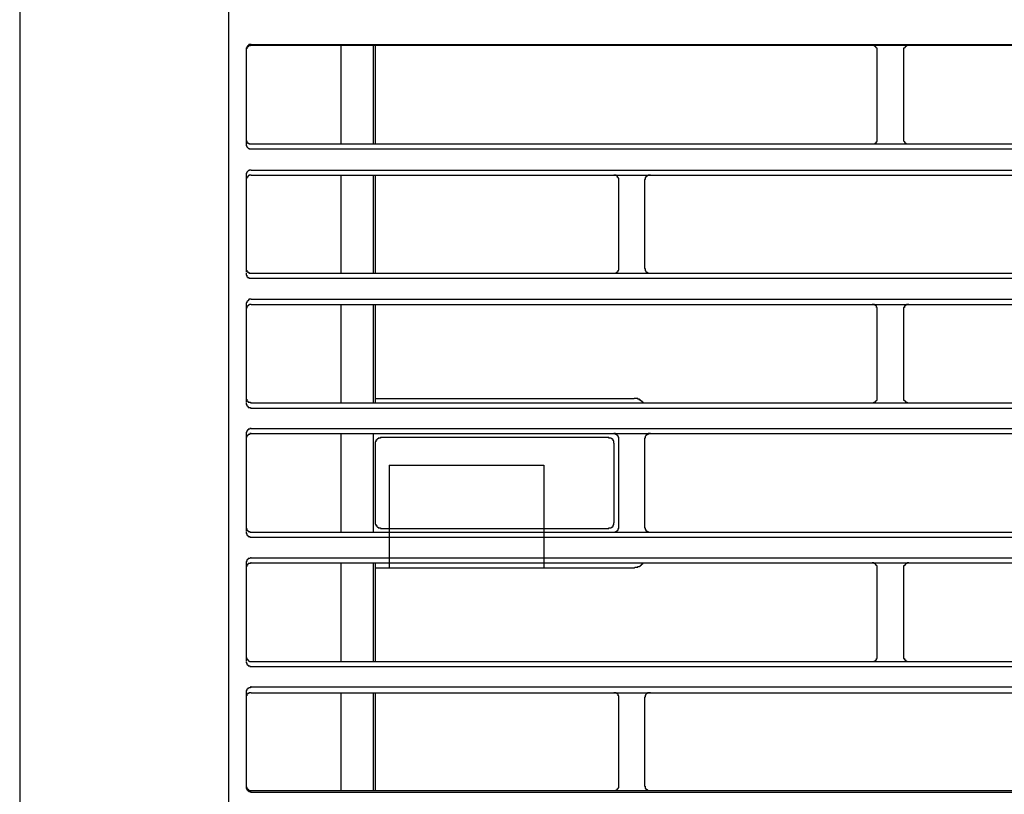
# Model space of a CAD drawing. Header units: millimetres. Extents: x 39871 to 53385, y 51832 to 57813.
# Tile 17 of 88: x 48431 to 48469, y 52551 to 52581. Entities that reach past the tile are written whole.
import ezdxf
from ezdxf import colors
from ezdxf.entities.mleader import LeaderData, LeaderLine
from ezdxf.math import Vec2, Vec3

# ---------------------------------------------------------------- set-up
doc = ezdxf.new("R2010")
doc.units = ezdxf.units.MM
doc.layers.add('AQUAREA', color=7, linetype='Continuous')
doc.layers.add('IS_KAN_OPIS', color=7, linetype='Continuous', lineweight=30)
doc.styles.add('ARIAL', font='ARIALN.TTF')

# ---------------------------------------------------------------- blocks, each defined once
blk = doc.blocks.new('SPLIT')
at = {"layer": 'AQUAREA'}
for points in [[(24287.865, -305.761), (24287.865, -306.542), (24286.395, -308.421), (24286.395, -1597.636)], [(24306.415, -989.122), (24306.415, -1542.752)], [(24308.585, -1077.322), (24308.585, -1077.322), (24308.515, -1077.322), (24308.445, -1077.322), (24308.375, -1077.322), (24308.375, -1077.392), (24308.305, -1077.392), (24308.305, -1077.462), (24308.235, -1077.462), (24308.235, -1077.532), (24308.165, -1077.532), (24308.165, -1077.602), (24308.095, -1077.672), (24308.095, -1077.742), (24308.095, -1077.812)], [(24308.585, -1077.392), (24308.585, -1077.392), (24308.515, -1077.392), (24308.515, -1077.462), (24308.445, -1077.462), (24308.375, -1077.462), (24308.305, -1077.462), (24308.305, -1077.532), (24308.235, -1077.532), (24308.235, -1077.602), (24308.165, -1077.602), (24308.165, -1077.672), (24308.165, -1077.742), (24308.095, -1077.742), (24308.095, -1077.812), (24308.095, -1077.882)], [(24308.585, -1077.322), (24877.685, -1077.322)], [(24308.585, -1077.392), (24368.155, -1077.392)], [(24317.195, -1077.462), (24317.195, -1086.842)], [(24320.275, -1077.462), (24320.275, -1086.842)], [(24320.485, -1077.462), (24320.485, -1086.842)], [(24368.155, -1077.392), (24417.785, -1077.392)], [(24368.645, -1077.882), (24368.645, -1077.882), (24368.645, -1077.812), (24368.645, -1077.742), (24368.645, -1077.672), (24368.575, -1077.672), (24368.575, -1077.602), (24368.505, -1077.602), (24368.505, -1077.532), (24368.435, -1077.532), (24368.435, -1077.462), (24368.365, -1077.462), (24368.295, -1077.462), (24368.295, -1077.392), (24368.225, -1077.392), (24368.155, -1077.392)], [(24371.655, -1077.392), (24371.655, -1077.392), (24371.585, -1077.392), (24371.515, -1077.392), (24371.515, -1077.462), (24371.445, -1077.462), (24371.375, -1077.462), (24371.375, -1077.532), (24371.305, -1077.532), (24371.305, -1077.602), (24371.235, -1077.602), (24371.235, -1077.672), (24371.165, -1077.672), (24371.165, -1077.742), (24371.165, -1077.812), (24371.165, -1077.882)], [(24308.095, -1077.812), (24308.095, -1086.842)], [(24368.645, -1086.352), (24368.645, -1077.882)], [(24371.165, -1077.882), (24371.165, -1086.352)], [(24308.095, -1086.352), (24308.095, -1086.352), (24308.095, -1086.422), (24308.095, -1086.492), (24308.095, -1086.562), (24308.165, -1086.562), (24308.165, -1086.632), (24308.165, -1086.702), (24308.235, -1086.702), (24308.235, -1086.772), (24308.305, -1086.772), (24308.375, -1086.772), (24308.375, -1086.842), (24308.445, -1086.842), (24308.515, -1086.842), (24308.585, -1086.842)], [(24308.095, -1086.842), (24308.095, -1086.842), (24308.095, -1086.912), (24308.095, -1086.982), (24308.095, -1087.052), (24308.165, -1087.052), (24308.165, -1087.122), (24308.235, -1087.192), (24308.305, -1087.262), (24308.375, -1087.262), (24308.375, -1087.332), (24308.445, -1087.332), (24308.515, -1087.332), (24308.585, -1087.332)], [(24308.585, -1086.842), (24877.685, -1086.842)], [(24368.155, -1086.842), (24368.155, -1086.842), (24368.225, -1086.842), (24368.295, -1086.842), (24368.365, -1086.842), (24368.435, -1086.772), (24368.505, -1086.772), (24368.505, -1086.702), (24368.575, -1086.702), (24368.575, -1086.632), (24368.645, -1086.632), (24368.645, -1086.562), (24368.645, -1086.492), (24368.645, -1086.422), (24368.645, -1086.352)], [(24371.165, -1086.352), (24371.165, -1086.352), (24371.165, -1086.422), (24371.165, -1086.492), (24371.165, -1086.562), (24371.235, -1086.632), (24371.235, -1086.702), (24371.305, -1086.702), (24371.305, -1086.772), (24371.375, -1086.772), (24371.445, -1086.842), (24371.515, -1086.842), (24371.585, -1086.842), (24371.655, -1086.842)], [(24308.585, -1087.332), (24877.685, -1087.332)], [(24308.585, -1089.362), (24308.585, -1089.362), (24308.515, -1089.362), (24308.445, -1089.362), (24308.375, -1089.362), (24308.375, -1089.432), (24308.305, -1089.432), (24308.235, -1089.502), (24308.165, -1089.572), (24308.165, -1089.642), (24308.095, -1089.642), (24308.095, -1089.712), (24308.095, -1089.782), (24308.095, -1089.852)], [(24308.095, -1089.852), (24308.095, -1099.162)], [(24308.585, -1089.852), (24308.585, -1089.852), (24308.515, -1089.852), (24308.445, -1089.852), (24308.375, -1089.852), (24308.375, -1089.922), (24308.305, -1089.922), (24308.305, -1089.992), (24308.235, -1089.992), (24308.235, -1090.062), (24308.165, -1090.062), (24308.165, -1090.132), (24308.095, -1090.202), (24308.095, -1090.272), (24308.095, -1090.342)], [(24308.585, -1089.362), (24877.685, -1089.362)], [(24308.585, -1089.852), (24877.685, -1089.852)], [(24317.195, -1089.852), (24317.195, -1099.232)], [(24320.275, -1089.852), (24320.275, -1099.232)], [(24320.485, -1089.852), (24320.485, -1099.232)], [(24343.865, -1090.342), (24343.865, -1090.342), (24343.865, -1090.272), (24343.865, -1090.202), (24343.865, -1090.132), (24343.795, -1090.132), (24343.795, -1090.062), (24343.725, -1090.062), (24343.725, -1089.992), (24343.655, -1089.922), (24343.585, -1089.922), (24343.585, -1089.852), (24343.515, -1089.852), (24343.445, -1089.852), (24343.375, -1089.852)], [(24346.875, -1089.852), (24346.805, -1089.852), (24346.735, -1089.852), (24346.665, -1089.852), (24346.595, -1089.922), (24346.525, -1089.922), (24346.525, -1089.992), (24346.455, -1089.992), (24346.455, -1090.062), (24346.385, -1090.062), (24346.385, -1090.132), (24346.385, -1090.202), (24346.385, -1090.272), (24346.315, -1090.272), (24346.315, -1090.342)], [(24343.865, -1098.742), (24343.865, -1090.342)], [(24346.315, -1090.342), (24346.315, -1098.742)], [(24308.095, -1098.742), (24308.095, -1098.812), (24308.095, -1098.882), (24308.095, -1098.952), (24308.165, -1098.952), (24308.165, -1099.022), (24308.165, -1099.092), (24308.235, -1099.092), (24308.235, -1099.162), (24308.305, -1099.162), (24308.375, -1099.162), (24308.375, -1099.232), (24308.445, -1099.232), (24308.515, -1099.232), (24308.585, -1099.232)], [(24308.095, -1099.232), (24308.095, -1099.232), (24308.095, -1099.302), (24308.095, -1099.372), (24308.095, -1099.442), (24308.165, -1099.442), (24308.165, -1099.512), (24308.165, -1099.582), (24308.235, -1099.582), (24308.235, -1099.652), (24308.305, -1099.652), (24308.375, -1099.652), (24308.375, -1099.722), (24308.445, -1099.722), (24308.515, -1099.722), (24308.585, -1099.722)], [(24308.585, -1099.232), (24877.685, -1099.232)], [(24343.375, -1099.232), (24343.375, -1099.232), (24343.445, -1099.232), (24343.515, -1099.232), (24343.585, -1099.232), (24343.655, -1099.162), (24343.725, -1099.162), (24343.725, -1099.092), (24343.795, -1099.092), (24343.795, -1099.022), (24343.795, -1098.952), (24343.865, -1098.952), (24343.865, -1098.882), (24343.865, -1098.812), (24343.865, -1098.742)], [(24346.315, -1098.742), (24346.315, -1098.812), (24346.385, -1098.812), (24346.385, -1098.882), (24346.385, -1098.952), (24346.385, -1099.022), (24346.455, -1099.022), (24346.455, -1099.092), (24346.525, -1099.162), (24346.595, -1099.162), (24346.595, -1099.232), (24346.665, -1099.232), (24346.735, -1099.232), (24346.805, -1099.232), (24346.875, -1099.232)], [(24308.585, -1099.722), (24877.685, -1099.722)], [(24308.585, -1101.752), (24308.585, -1101.752), (24308.515, -1101.752), (24308.445, -1101.752), (24308.375, -1101.752), (24308.375, -1101.822), (24308.305, -1101.822), (24308.305, -1101.892), (24308.235, -1101.892), (24308.235, -1101.962), (24308.165, -1101.962), (24308.165, -1102.032), (24308.165, -1102.102), (24308.095, -1102.102), (24308.095, -1102.172), (24308.095, -1102.242)], [(24308.585, -1101.752), (24877.685, -1101.752)], [(24308.095, -1102.242), (24308.095, -1111.622)], [(24308.585, -1102.242), (24308.585, -1102.242), (24308.515, -1102.242), (24308.445, -1102.242), (24308.375, -1102.312), (24308.305, -1102.312), (24308.305, -1102.382), (24308.235, -1102.382), (24308.235, -1102.452), (24308.165, -1102.452), (24308.165, -1102.522), (24308.165, -1102.592), (24308.095, -1102.592), (24308.095, -1102.662), (24308.095, -1102.732)], [(24308.585, -1102.242), (24877.685, -1102.242)], [(24317.195, -1102.242), (24317.195, -1111.692)], [(24320.275, -1102.242), (24320.275, -1111.692)], [(24320.485, -1102.242), (24320.485, -1111.692)], [(24368.645, -1102.732), (24368.645, -1102.732), (24368.645, -1102.662), (24368.645, -1102.592), (24368.645, -1102.522), (24368.575, -1102.522), (24368.575, -1102.452), (24368.575, -1102.382), (24368.505, -1102.382), (24368.505, -1102.312), (24368.435, -1102.312), (24368.365, -1102.312), (24368.365, -1102.242), (24368.295, -1102.242), (24368.225, -1102.242), (24368.155, -1102.242)], [(24368.645, -1111.202), (24368.645, -1102.732)], [(24371.655, -1102.242), (24371.655, -1102.242), (24371.585, -1102.242), (24371.515, -1102.242), (24371.445, -1102.242), (24371.445, -1102.312), (24371.375, -1102.312), (24371.305, -1102.382), (24371.235, -1102.382), (24371.235, -1102.452), (24371.235, -1102.522), (24371.165, -1102.522), (24371.165, -1102.592), (24371.165, -1102.662), (24371.165, -1102.732)], [(24371.165, -1102.732), (24371.165, -1111.202)], [(24308.095, -1111.202), (24308.095, -1111.202), (24308.095, -1111.272), (24308.095, -1111.342), (24308.165, -1111.342), (24308.165, -1111.412), (24308.165, -1111.482), (24308.235, -1111.482), (24308.235, -1111.552), (24308.305, -1111.552), (24308.305, -1111.622), (24308.375, -1111.622), (24308.445, -1111.622), (24308.515, -1111.622), (24308.515, -1111.692), (24308.585, -1111.692)], [(24320.485, -1111.272), (24345.335, -1111.272)], [(24346.175, -1111.692), (24346.175, -1111.692), (24346.175, -1111.622), (24346.105, -1111.622), (24346.105, -1111.552), (24346.035, -1111.552), (24346.035, -1111.482), (24345.965, -1111.482), (24345.965, -1111.412), (24345.895, -1111.412), (24345.825, -1111.412), (24345.825, -1111.342), (24345.755, -1111.342), (24345.685, -1111.342), (24345.685, -1111.272), (24345.615, -1111.272), (24345.545, -1111.272), (24345.475, -1111.272), (24345.405, -1111.272), (24345.335, -1111.272)], [(24368.155, -1111.692), (24368.155, -1111.692), (24368.225, -1111.692), (24368.295, -1111.692), (24368.295, -1111.622), (24368.365, -1111.622), (24368.435, -1111.622), (24368.435, -1111.552), (24368.505, -1111.552), (24368.505, -1111.482), (24368.575, -1111.482), (24368.575, -1111.412), (24368.645, -1111.412), (24368.645, -1111.342), (24368.645, -1111.272), (24368.645, -1111.202)], [(24371.165, -1111.202), (24371.165, -1111.202), (24371.165, -1111.272), (24371.165, -1111.342), (24371.165, -1111.412), (24371.235, -1111.412), (24371.235, -1111.482), (24371.305, -1111.482), (24371.305, -1111.552), (24371.375, -1111.552), (24371.375, -1111.622), (24371.445, -1111.622), (24371.515, -1111.622), (24371.515, -1111.692), (24371.585, -1111.692), (24371.655, -1111.692)], [(24308.095, -1111.692), (24308.095, -1111.692), (24308.095, -1111.762), (24308.095, -1111.832), (24308.165, -1111.832), (24308.165, -1111.902), (24308.165, -1111.972), (24308.235, -1111.972), (24308.235, -1112.042), (24308.305, -1112.042), (24308.305, -1112.112), (24308.375, -1112.112), (24308.445, -1112.112), (24308.515, -1112.112), (24308.515, -1112.182), (24308.585, -1112.182)], [(24308.585, -1111.692), (24877.685, -1111.692)], [(24308.585, -1112.182), (24877.685, -1112.182)], [(24308.585, -1114.142), (24308.585, -1114.142), (24308.515, -1114.142), (24308.445, -1114.142), (24308.445, -1114.212), (24308.375, -1114.212), (24308.305, -1114.212), (24308.305, -1114.282), (24308.235, -1114.282), (24308.235, -1114.352), (24308.165, -1114.352), (24308.165, -1114.422), (24308.165, -1114.492), (24308.095, -1114.492), (24308.095, -1114.562), (24308.095, -1114.632)], [(24308.585, -1114.142), (24877.685, -1114.142)], [(24308.095, -1114.632), (24308.095, -1124.012)], [(24308.585, -1114.632), (24308.585, -1114.632), (24308.515, -1114.632), (24308.445, -1114.632), (24308.445, -1114.702), (24308.375, -1114.702), (24308.305, -1114.702), (24308.305, -1114.772), (24308.235, -1114.772), (24308.235, -1114.842), (24308.165, -1114.842), (24308.165, -1114.912), (24308.165, -1114.982), (24308.095, -1114.982), (24308.095, -1115.052), (24308.095, -1115.122)], [(24308.585, -1114.632), (24877.685, -1114.632)], [(24317.195, -1114.632), (24317.195, -1124.082)], [(24320.275, -1114.632), (24320.275, -1124.082)], [(24320.975, -1114.982), (24320.975, -1114.982), (24320.975, -1115.052), (24320.905, -1115.052), (24320.835, -1115.052), (24320.765, -1115.052), (24320.765, -1115.122), (24320.695, -1115.122), (24320.625, -1115.192), (24320.625, -1115.262), (24320.555, -1115.262), (24320.555, -1115.332), (24320.555, -1115.402), (24320.485, -1115.402), (24320.485, -1115.472), (24320.485, -1115.542)], [(24320.975, -1114.982), (24342.885, -1114.982)], [(24343.375, -1115.542), (24343.375, -1115.472), (24343.375, -1115.402), (24343.375, -1115.332), (24343.305, -1115.332), (24343.305, -1115.262), (24343.305, -1115.192), (24343.235, -1115.192), (24343.235, -1115.122), (24343.165, -1115.122), (24343.095, -1115.052), (24343.025, -1115.052), (24342.955, -1115.052), (24342.885, -1115.052), (24342.885, -1114.982)], [(24343.865, -1115.122), (24343.865, -1115.122), (24343.865, -1115.052), (24343.865, -1114.982), (24343.795, -1114.982), (24343.795, -1114.912), (24343.795, -1114.842), (24343.725, -1114.842), (24343.725, -1114.772), (24343.655, -1114.772), (24343.655, -1114.702), (24343.585, -1114.702), (24343.515, -1114.702), (24343.515, -1114.632), (24343.445, -1114.632), (24343.375, -1114.632)], [(24343.865, -1123.592), (24343.865, -1115.122)], [(24346.875, -1114.632), (24346.805, -1114.632), (24346.735, -1114.632), (24346.665, -1114.632), (24346.665, -1114.702), (24346.595, -1114.702), (24346.525, -1114.702), (24346.525, -1114.772), (24346.455, -1114.772), (24346.455, -1114.842), (24346.385, -1114.912), (24346.385, -1114.982), (24346.385, -1115.052), (24346.315, -1115.052), (24346.315, -1115.122)], [(24346.315, -1115.122), (24346.315, -1123.592)], [(24320.485, -1115.542), (24320.485, -1123.172)], [(24343.375, -1115.542), (24343.375, -1123.172)], [(24321.815, -1117.642), (24321.815, -1127.512)], [(24321.815, -1117.642), (24336.655, -1117.642)], [(24336.655, -1117.642), (24336.655, -1127.512)], [(24308.095, -1123.592), (24308.095, -1123.592), (24308.095, -1123.662), (24308.095, -1123.732), (24308.165, -1123.732), (24308.165, -1123.802), (24308.165, -1123.872), (24308.235, -1123.872), (24308.235, -1123.942), (24308.305, -1123.942), (24308.305, -1124.012), (24308.375, -1124.012), (24308.445, -1124.012), (24308.445, -1124.082), (24308.515, -1124.082), (24308.585, -1124.082)], [(24320.485, -1123.172), (24320.485, -1123.242), (24320.485, -1123.312), (24320.555, -1123.312), (24320.555, -1123.382), (24320.555, -1123.452), (24320.625, -1123.452), (24320.625, -1123.522), (24320.695, -1123.592), (24320.765, -1123.592), (24320.765, -1123.662), (24320.835, -1123.662), (24320.905, -1123.662), (24320.975, -1123.662), (24320.975, -1123.732)], [(24320.975, -1123.732), (24342.885, -1123.732)], [(24342.885, -1123.732), (24342.885, -1123.732), (24342.885, -1123.662), (24342.955, -1123.662), (24343.025, -1123.662), (24343.095, -1123.662), (24343.165, -1123.592), (24343.235, -1123.592), (24343.235, -1123.522), (24343.305, -1123.522), (24343.305, -1123.452), (24343.305, -1123.382), (24343.375, -1123.382), (24343.375, -1123.312), (24343.375, -1123.242), (24343.375, -1123.172)], [(24343.375, -1124.082), (24343.375, -1124.082), (24343.445, -1124.082), (24343.515, -1124.082), (24343.515, -1124.012), (24343.585, -1124.012), (24343.655, -1124.012), (24343.655, -1123.942), (24343.725, -1123.942), (24343.725, -1123.872), (24343.795, -1123.872), (24343.795, -1123.802), (24343.795, -1123.732), (24343.865, -1123.732), (24343.865, -1123.662), (24343.865, -1123.592)], [(24346.315, -1123.592), (24346.315, -1123.592), (24346.315, -1123.662), (24346.385, -1123.662), (24346.385, -1123.732), (24346.385, -1123.802), (24346.455, -1123.872), (24346.455, -1123.942), (24346.525, -1123.942), (24346.525, -1124.012), (24346.595, -1124.012), (24346.665, -1124.012), (24346.665, -1124.082), (24346.735, -1124.082), (24346.805, -1124.082), (24346.875, -1124.082)], [(24308.095, -1124.082), (24308.095, -1124.082), (24308.095, -1124.152), (24308.095, -1124.222), (24308.165, -1124.222), (24308.165, -1124.292), (24308.165, -1124.362), (24308.235, -1124.362), (24308.235, -1124.432), (24308.305, -1124.432), (24308.305, -1124.502), (24308.375, -1124.502), (24308.445, -1124.502), (24308.445, -1124.572), (24308.515, -1124.572), (24308.585, -1124.572)], [(24308.585, -1124.082), (24877.685, -1124.082)], [(24308.585, -1124.572), (24877.685, -1124.572)], [(24308.585, -1126.532), (24308.585, -1126.532), (24308.515, -1126.532), (24308.445, -1126.602), (24308.375, -1126.602), (24308.305, -1126.602), (24308.305, -1126.672), (24308.235, -1126.672), (24308.235, -1126.742), (24308.165, -1126.742), (24308.165, -1126.812), (24308.165, -1126.882), (24308.095, -1126.882), (24308.095, -1126.952), (24308.095, -1127.022)], [(24308.585, -1126.532), (24877.685, -1126.532)], [(24308.095, -1127.022), (24308.095, -1136.402)], [(24308.585, -1127.022), (24308.585, -1127.022), (24308.515, -1127.022), (24308.515, -1127.092), (24308.445, -1127.092), (24308.375, -1127.092), (24308.305, -1127.092), (24308.305, -1127.162), (24308.235, -1127.162), (24308.235, -1127.232), (24308.165, -1127.232), (24308.165, -1127.302), (24308.165, -1127.372), (24308.095, -1127.372), (24308.095, -1127.442), (24308.095, -1127.512)], [(24308.585, -1127.022), (24877.685, -1127.022)], [(24317.195, -1127.022), (24317.195, -1136.472)], [(24320.275, -1127.022), (24320.275, -1136.472)], [(24320.485, -1127.022), (24320.485, -1136.472)], [(24320.485, -1127.512), (24345.335, -1127.512)], [(24321.815, -1127.512), (24336.655, -1127.512)], [(24345.335, -1127.512), (24345.335, -1127.512), (24345.405, -1127.442), (24345.475, -1127.442), (24345.545, -1127.442), (24345.615, -1127.442), (24345.685, -1127.442), (24345.685, -1127.372), (24345.755, -1127.372), (24345.825, -1127.372), (24345.895, -1127.302), (24345.965, -1127.302), (24345.965, -1127.232), (24346.035, -1127.232), (24346.035, -1127.162), (24346.105, -1127.162), (24346.105, -1127.092), (24346.175, -1127.092), (24346.175, -1127.022)], [(24368.645, -1127.512), (24368.645, -1127.512), (24368.645, -1127.442), (24368.645, -1127.372), (24368.645, -1127.302), (24368.575, -1127.302), (24368.575, -1127.232), (24368.505, -1127.232), (24368.505, -1127.162), (24368.435, -1127.162), (24368.435, -1127.092), (24368.365, -1127.092), (24368.295, -1127.092), (24368.295, -1127.022), (24368.225, -1127.022), (24368.155, -1127.022)], [(24368.645, -1135.982), (24368.645, -1127.512)], [(24371.655, -1127.022), (24371.655, -1127.022), (24371.585, -1127.022), (24371.515, -1127.022), (24371.515, -1127.092), (24371.445, -1127.092), (24371.375, -1127.092), (24371.375, -1127.162), (24371.305, -1127.162), (24371.305, -1127.232), (24371.235, -1127.232), (24371.235, -1127.302), (24371.165, -1127.302), (24371.165, -1127.372), (24371.165, -1127.442), (24371.165, -1127.512)], [(24371.165, -1127.512), (24371.165, -1135.982)], [(24308.095, -1135.982), (24308.095, -1135.982), (24308.095, -1136.052), (24308.095, -1136.122), (24308.165, -1136.122), (24308.165, -1136.192), (24308.165, -1136.262), (24308.235, -1136.262), (24308.235, -1136.332), (24308.305, -1136.332), (24308.305, -1136.402), (24308.375, -1136.402), (24308.445, -1136.472), (24308.515, -1136.472), (24308.585, -1136.472)], [(24368.155, -1136.472), (24368.155, -1136.472), (24368.225, -1136.472), (24368.295, -1136.472), (24368.365, -1136.472), (24368.365, -1136.402), (24368.435, -1136.402), (24368.505, -1136.402), (24368.505, -1136.332), (24368.575, -1136.332), (24368.575, -1136.262), (24368.575, -1136.192), (24368.645, -1136.192), (24368.645, -1136.122), (24368.645, -1136.052), (24368.645, -1135.982)], [(24371.165, -1135.982), (24371.165, -1135.982), (24371.165, -1136.052), (24371.165, -1136.122), (24371.165, -1136.192), (24371.235, -1136.192), (24371.235, -1136.262), (24371.235, -1136.332), (24371.305, -1136.332), (24371.375, -1136.402), (24371.445, -1136.402), (24371.445, -1136.472), (24371.515, -1136.472), (24371.585, -1136.472), (24371.655, -1136.472)], [(24308.095, -1136.472), (24308.095, -1136.472), (24308.095, -1136.542), (24308.095, -1136.612), (24308.165, -1136.612), (24308.165, -1136.682), (24308.165, -1136.752), (24308.235, -1136.752), (24308.235, -1136.822), (24308.305, -1136.822), (24308.305, -1136.892), (24308.375, -1136.892), (24308.445, -1136.892), (24308.445, -1136.962), (24308.515, -1136.962), (24308.585, -1136.962)], [(24308.585, -1136.472), (24877.685, -1136.472)], [(24308.585, -1136.962), (24877.685, -1136.962)], [(24308.585, -1138.922), (24308.585, -1138.922), (24308.515, -1138.922), (24308.515, -1138.992), (24308.445, -1138.992), (24308.375, -1138.992), (24308.305, -1139.062), (24308.235, -1139.062), (24308.235, -1139.132), (24308.165, -1139.132), (24308.165, -1139.202), (24308.165, -1139.272), (24308.095, -1139.272), (24308.095, -1139.342), (24308.095, -1139.412), (24308.095, -1139.482)], [(24308.585, -1138.922), (24877.685, -1138.922)], [(24308.095, -1139.482), (24308.095, -1148.442)], [(24308.585, -1139.482), (24308.585, -1139.482), (24308.515, -1139.482), (24308.445, -1139.482), (24308.375, -1139.482), (24308.375, -1139.552), (24308.305, -1139.552), (24308.235, -1139.552), (24308.235, -1139.622), (24308.165, -1139.622), (24308.165, -1139.692), (24308.165, -1139.762), (24308.095, -1139.762), (24308.095, -1139.832), (24308.095, -1139.902), (24308.095, -1139.972)], [(24308.585, -1139.482), (24877.685, -1139.482)], [(24317.195, -1139.482), (24317.195, -1148.862)], [(24320.275, -1139.482), (24320.275, -1148.862)], [(24320.485, -1139.482), (24320.485, -1148.862)], [(24343.865, -1139.972), (24343.865, -1139.902), (24343.865, -1139.832), (24343.865, -1139.762), (24343.795, -1139.762), (24343.795, -1139.692), (24343.795, -1139.622), (24343.725, -1139.622), (24343.725, -1139.552), (24343.655, -1139.552), (24343.585, -1139.482), (24343.515, -1139.482), (24343.445, -1139.482), (24343.375, -1139.482)], [(24346.875, -1139.482), (24346.805, -1139.482), (24346.735, -1139.482), (24346.665, -1139.482), (24346.595, -1139.482), (24346.595, -1139.552), (24346.525, -1139.552), (24346.455, -1139.622), (24346.455, -1139.692), (24346.385, -1139.692), (24346.385, -1139.762), (24346.385, -1139.832), (24346.385, -1139.902), (24346.315, -1139.902), (24346.315, -1139.972)], [(24343.865, -1148.372), (24343.865, -1139.972)], [(24346.315, -1139.972), (24346.315, -1148.372)], [(24308.095, -1148.372), (24308.095, -1148.372), (24308.095, -1148.442), (24308.095, -1148.512), (24308.165, -1148.582), (24308.165, -1148.652), (24308.235, -1148.652), (24308.235, -1148.722), (24308.305, -1148.722), (24308.305, -1148.792), (24308.375, -1148.792), (24308.375, -1148.862), (24308.445, -1148.862), (24308.515, -1148.862), (24308.585, -1148.862)], [(24343.375, -1148.862), (24343.375, -1148.862), (24343.445, -1148.862), (24343.515, -1148.862), (24343.585, -1148.862), (24343.585, -1148.792), (24343.655, -1148.792), (24343.725, -1148.722), (24343.725, -1148.652), (24343.795, -1148.652), (24343.795, -1148.582), (24343.865, -1148.582), (24343.865, -1148.512), (24343.865, -1148.442), (24343.865, -1148.372)], [(24346.315, -1148.372), (24346.315, -1148.372), (24346.315, -1148.442), (24346.385, -1148.442), (24346.385, -1148.512), (24346.385, -1148.582), (24346.385, -1148.652), (24346.455, -1148.652), (24346.455, -1148.722), (24346.525, -1148.722), (24346.525, -1148.792), (24346.595, -1148.792), (24346.665, -1148.862), (24346.735, -1148.862), (24346.805, -1148.862), (24346.875, -1148.862)], [(24308.095, -1148.442), (24308.095, -1148.512), (24308.095, -1148.582), (24308.095, -1148.652), (24308.165, -1148.652), (24308.165, -1148.722), (24308.165, -1148.792), (24308.235, -1148.792), (24308.235, -1148.862), (24308.305, -1148.862), (24308.375, -1148.932), (24308.445, -1148.932), (24308.515, -1148.932), (24308.515, -1149.002), (24308.585, -1149.002)], [(24308.585, -1148.862), (24877.685, -1148.862)], [(24308.585, -1149.002), (24877.685, -1149.002)]]:
    blk.add_lwpolyline(points, dxfattribs=at)
blk.add_open_spline([(24849.6, -1265.944), (24849.6, -1128.959), (24738.553, -1017.912), (24601.569, -1017.912), (24464.585, -1017.912), (24353.537, -1128.959), (24353.537, -1265.944), (24353.537, -1402.928), (24464.585, -1513.975), (24601.569, -1513.975), (24738.553, -1513.975), (24849.6, -1402.928), (24849.6, -1265.944)], degree=3, knots=[0, 0, 0, 0, 1, 1, 1, 2, 2, 2, 3, 3, 3, 4, 4, 4, 4], dxfattribs=at)
blk = doc.blocks.new('_None')

msp = doc.modelspace()

# ---------------------------------------------------------------- block references
at = {"lineweight": 13, "xscale": 0.4, "yscale": 0.4, "zscale": 0.4}
msp.add_blockref('SPLIT', (38716.626, 53010.774), dxfattribs=at)

# ---------------------------------------------------------------- leaders
at = {"layer": 'IS_KAN_OPIS', "color": 212}
ml = msp.add_multileader_mtext('Standard', dxfattribs=at)
ml.set_content('\\pxql;{\\C256;Układ pompowy - \\A1;obieg ogrzewania\\Pgrzejnikowego 55/45%%DC; 35kPa; 11,3kW; 917,53kg/h\\P\\C1;Pompa  1~230V; 0,2kW}', color=212, style='ARIAL')
ml.set_leader_properties(color=212)
ml.set_arrow_properties(name='NONE')
ml.build(insert=Vec2(0, 0))
ml.multileader.update_dxf_attribs({"text_left_attachment_type": 6, "text_right_attachment_type": 6, "dogleg_length": 5, "arrow_head_size": 3})
ctx = ml.context
ctx.base_point, ctx.char_height, ctx.arrow_head_size, ctx.landing_gap_size, ctx.plane_origin = Vec3(45306.642, 52379.527), 30, 3, 1, Vec3(43632.71, 52295.388)
ctx.left_attachment, ctx.right_attachment = 6, 6
notes = []
notes.append((ctx, [(0, (1, 1, 0), (45301.642, 52379.527), (1, 0), 5, [(0, [(45125.376, 52771.048)], 0, [])])]))
ctx.mtext.insert, ctx.mtext.width, ctx.mtext.flow_direction = Vec3(45307.642, 52417.856), 8077.03979, 5
for ctx, leaders in notes:
    for number, flags, end, landing, length, lines in leaders:
        leader = LeaderData()
        leader.index, (leader.has_last_leader_line, leader.has_dogleg_vector, leader.attachment_direction) = number, flags
        leader.last_leader_point, leader.dogleg_vector, leader.dogleg_length = Vec3(end), Vec3(landing), length
        for number, points, colour, breaks in lines:
            line = LeaderLine()
            line.index, line.vertices, line.color, line.breaks = number, Vec3.list(points), colors.encode_raw_color(colour), breaks
            leader.lines.append(line)
        ctx.leaders.append(leader)

doc.saveas('drawing.dxf')
